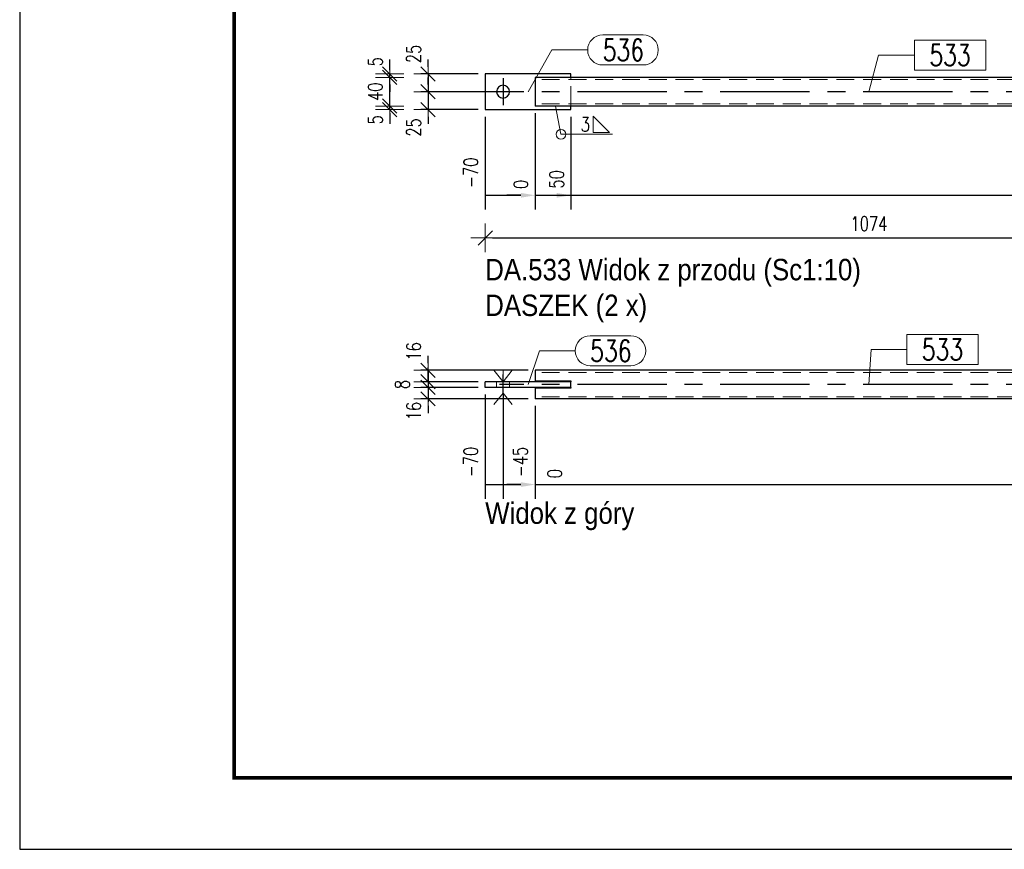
# Model space of a CAD drawing. Header units: millimetres. Extents: x -865 to -353, y 11941 to 12314.
# Tile 1 of 9: x -859 to -721, y 11941 to 12057. Entities that reach past the tile are written whole.
import ezdxf

# ---------------------------------------------------------------- set-up
doc = ezdxf.new("R2010")
doc.units = ezdxf.units.MM
doc.header["$LTSCALE"] = 10
doc.linetypes.add('HIDDEN', pattern=[0.375, 0.25, -0.125])
doc.linetypes.add('MITTE', pattern=[2, 1.25, -0.25, 0.25, -0.25])
doc.layers.get('Defpoints').update_dxf_attribs({"color": 1})
doc.layers.add('_FORMATKA', color=8, linetype='Continuous', plot=False)
for name, color, linetype, lineweight in [('_RAMKA', 7, 'Continuous', 35), ('PS_Bolt', 4, 'Continuous', 13), ('PS_DIM', 4, 'Continuous', 13), ('PS_Hidden', 2, 'HIDDEN', 9), ('PS_Pos', 1, 'Continuous', 15), ('PS_Shape', 161, 'Continuous', 30), ('PS_SOLID', 7, 'Continuous', 30), ('PS_TEXT', 3, 'Continuous', 18), ('PS_Weld', 1, 'Continuous', 9)]:
    doc.layers.add(name, color=color, linetype=linetype, lineweight=lineweight)
doc.layers.add('PS_Mid', color=5, linetype='MITTE')
doc.styles.add('gil', font='txt', dxfattribs={"width": 0.9})
doc.styles.add('simplex', font='simplex.shx', dxfattribs={"width": 0.75})
doc.dimstyles.new('1_10_GŁ_DS1-LS10', dxfattribs={"dimtxt": 2, "dimasz": 2, "dimexe": 2, "dimexo": 1, "dimgap": 1, "dimtad": 1, "dimjust": 4, "dimdec": 0, "dimlfac": 10, "dimtxsty": 'simplex', "dimblk1": 'NONE', "dimsah": 1, "dimcen": 2, "dimclrd": 256, "dimclre": 256, "dimclrt": 3, "dimadec": 1, "dimazin": 0, "dimtfac": 1, "dimtdec": 0, "dimtmove": 2, "dimatfit": 3, "dimfxl": 1, "dimarcsym": 0})
doc.dimstyles.new('1_10_PRZ', dxfattribs={"dimtxt": 2, "dimasz": 1, "dimexe": 2, "dimexo": 5, "dimgap": 1, "dimtad": 1, "dimdec": 0, "dimlfac": 10, "dimtxsty": 'simplex', "dimblk": 'dimznak', "dimcen": 2, "dimse1": 1, "dimse2": 1, "dimclrt": 3, "dimadec": 1, "dimazin": 0, "dimtfac": 1, "dimtdec": 0, "dimtix": 1, "dimtmove": 2, "dimatfit": 3, "dimldrblk": 'dim-grot', "dimfxl": 1, "dimarcsym": 0})
doc.dimstyles.new('1_10_SC', dxfattribs={"dimtxt": 2, "dimasz": 1, "dimexe": 1, "dimexo": 1, "dimgap": 1, "dimtad": 1, "dimdec": 0, "dimlfac": 10, "dimtxsty": 'simplex', "dimblk": 'dimznak', "dimcen": 2, "dimclrd": 256, "dimclre": 256, "dimclrt": 3, "dimadec": 1, "dimazin": 0, "dimtfac": 1, "dimtdec": 0, "dimtix": 1, "dimtmove": 2, "dimatfit": 3, "dimldrblk": 'dim-grot', "dimfxl": 1, "dimarcsym": 0})

# ---------------------------------------------------------------- blocks, each defined once
blk = doc.blocks.new('*D26')
at = {"layer": 'Defpoints', "color": 0, "transparency": 16777216}
for p in [(-793.69, 12044.4), (-786.69, 12044.9), (-786.69, 12032.4)]:
    blk.add_point(p, dxfattribs=at)
at = {"layer": 'PS_DIM', "lineweight": -2, "transparency": 16777216}
for p, q in [((-786.69, 12043.9), (-786.69, 12030.4)), ((-793.69, 12043.4), (-793.69, 12030.4)), ((-793.69, 12032.4), (-788.69, 12032.4))]:
    blk.add_line(p, q, dxfattribs=at)
at = {"layer": 'PS_DIM', "transparency": 16777216}
blk.add_solid([(-788.69, 12032.73), (-788.69, 12032.07), (-786.69, 12032.4)], dxfattribs=at)
at = {"layer": 'PS_DIM', "color": 3, "transparency": 16777216, "insert": (-795.71, 12035.56), "char_height": 2, "attachment_point": 5, "rotation": 90, "style": 'simplex'}
blk.add_mtext('-70', dxfattribs=at)
blk = doc.blocks.new('_None')
blk = doc.blocks.new('*D27')
at = {"layer": 'Defpoints', "color": 0, "transparency": 16777216}
for p in [(-786.69, 12044.9), (-786.69, 12044.9), (-786.69, 12032.4)]:
    blk.add_point(p, dxfattribs=at)
at = {"layer": 'PS_DIM', "lineweight": -2, "transparency": 16777216}
for p, q in [((-786.69, 12043.9), (-786.69, 12030.4)), ((-786.69, 12043.9), (-786.69, 12030.4)), ((-788.69, 12032.4), (-790.69, 12032.4)), ((-786.69, 12032.4), (-784.69, 12032.4))]:
    blk.add_line(p, q, dxfattribs=at)
at = {"layer": 'PS_DIM', "transparency": 16777216}
blk.add_solid([(-788.69, 12032.73), (-788.69, 12032.07), (-786.69, 12032.4)], dxfattribs=at)
at = {"layer": 'PS_DIM', "color": 3, "transparency": 16777216, "insert": (-788.71, 12033.92), "char_height": 2, "attachment_point": 5, "rotation": 90, "style": 'simplex'}
blk.add_mtext('0', dxfattribs=at)
blk = doc.blocks.new('*D28')
at = {"layer": 'Defpoints', "color": 0, "transparency": 16777216}
for p in [(-786.69, 12044.9), (-781.69, 12044.4), (-781.69, 12032.4)]:
    blk.add_point(p, dxfattribs=at)
at = {"layer": 'PS_DIM', "lineweight": -2, "transparency": 16777216}
for p, q in [((-786.69, 12043.9), (-786.69, 12030.4)), ((-781.69, 12043.4), (-781.69, 12030.4)), ((-786.69, 12032.4), (-783.69, 12032.4))]:
    blk.add_line(p, q, dxfattribs=at)
at = {"layer": 'PS_DIM', "transparency": 16777216}
blk.add_solid([(-783.69, 12032.73), (-783.69, 12032.07), (-781.69, 12032.4)], dxfattribs=at)
at = {"layer": 'PS_DIM', "color": 3, "transparency": 16777216, "insert": (-783.71, 12034.63), "char_height": 2, "attachment_point": 5, "rotation": 90, "style": 'simplex'}
blk.add_mtext('50', dxfattribs=at)
blk = doc.blocks.new('*D29')
at = {"layer": 'Defpoints', "color": 0, "transparency": 16777216}
for p in [(-786.69, 12044.9), (-693.29, 12044.9), (-693.29, 12032.4)]:
    blk.add_point(p, dxfattribs=at)
at = {"layer": 'PS_DIM', "lineweight": -2, "transparency": 16777216}
for p, q in [((-786.69, 12043.9), (-786.69, 12030.4)), ((-693.29, 12043.9), (-693.29, 12030.4)), ((-786.69, 12032.4), (-695.29, 12032.4))]:
    blk.add_line(p, q, dxfattribs=at)
at = {"layer": 'PS_DIM', "transparency": 16777216}
blk.add_solid([(-695.29, 12032.73), (-695.29, 12032.07), (-693.29, 12032.4)], dxfattribs=at)
at = {"layer": 'PS_DIM', "color": 3, "transparency": 16777216, "insert": (-695.31, 12035.38), "char_height": 2, "attachment_point": 5, "rotation": 90, "style": 'simplex'}
blk.add_mtext('934', dxfattribs=at)
blk = doc.blocks.new('*D30')
at = {"layer": 'Defpoints', "color": 0, "transparency": 16777216}
for p in [(-786.69, 12044.9), (-686.29, 12044.4), (-686.29, 12032.4)]:
    blk.add_point(p, dxfattribs=at)
at = {"layer": 'PS_DIM', "lineweight": -2, "transparency": 16777216}
for p, q in [((-786.69, 12043.9), (-786.69, 12030.4)), ((-686.29, 12043.4), (-686.29, 12030.4)), ((-786.69, 12032.4), (-688.29, 12032.4))]:
    blk.add_line(p, q, dxfattribs=at)
at = {"layer": 'PS_DIM', "transparency": 16777216}
blk.add_solid([(-688.29, 12032.73), (-688.29, 12032.07), (-686.29, 12032.4)], dxfattribs=at)
at = {"layer": 'PS_DIM', "color": 3, "transparency": 16777216, "insert": (-688.31, 12035.95), "char_height": 2, "attachment_point": 5, "rotation": 90, "style": 'simplex'}
blk.add_mtext('1004', dxfattribs=at)
blk = doc.blocks.new('dimznak')
at = {"color": 0}
for points in [[(0, 2), (0, -2)], [(-2, 0), (2, 0)]]:
    blk.add_lwpolyline(points, dxfattribs=at)
at = {"color": 2}
blk.add_lwpolyline([(1, 1), (-1, -1)], dxfattribs=at)
blk = doc.blocks.new('*D31')
at = {"layer": 'Defpoints', "color": 0, "transparency": 16777216}
for p in [(-793.69, 12049.4), (-801.69, 12046.9), (-791.19, 12046.9)]:
    blk.add_point(p, dxfattribs=at)
at = {"layer": 'PS_DIM', "lineweight": -2, "transparency": 16777216}
for p, q in [((-801.69, 12050.4), (-801.69, 12051.4)), ((-794.69, 12049.4), (-802.69, 12049.4)), ((-801.69, 12049.4), (-801.69, 12046.9)), ((-792.19, 12046.9), (-802.69, 12046.9)), ((-801.69, 12045.9), (-801.69, 12044.9))]:
    blk.add_line(p, q, dxfattribs=at)
for p, rotation in [((-801.69, 12049.4), 270), ((-801.69, 12046.9), 90)]:
    blk.add_blockref('dimznak', p, dxfattribs=dict(at, rotation=rotation))
at = {"layer": 'PS_DIM', "color": 3, "transparency": 16777216, "insert": (-803.69, 12052.19), "char_height": 2, "attachment_point": 5, "rotation": 90, "style": 'simplex'}
blk.add_mtext('25', dxfattribs=at)
blk = doc.blocks.new('dim-grot')
blk.add_hatch(color=256).paths.add_polyline_path([(0, 0), (-2, 0.5), (-2, -0.5)])
blk.add_lwpolyline([(0, 0), (-2, 0.5), (-2, -0.5), (0, 0)])
blk = doc.blocks.new('*D32')
at = {"layer": 'Defpoints', "color": 0, "transparency": 16777216}
for p in [(-791.19, 12046.9), (-801.69, 12044.4), (-793.69, 12044.4)]:
    blk.add_point(p, dxfattribs=at)
at = {"layer": 'PS_DIM', "lineweight": -2, "transparency": 16777216}
for p, q in [((-801.69, 12047.9), (-801.69, 12048.9)), ((-792.19, 12046.9), (-802.69, 12046.9)), ((-801.69, 12046.9), (-801.69, 12044.4)), ((-794.69, 12044.4), (-802.69, 12044.4)), ((-801.69, 12043.4), (-801.69, 12042.4))]:
    blk.add_line(p, q, dxfattribs=at)
for p, rotation in [((-801.69, 12046.9), 270), ((-801.69, 12044.4), 90)]:
    blk.add_blockref('dimznak', p, dxfattribs=dict(at, rotation=rotation))
at = {"layer": 'PS_DIM', "color": 3, "transparency": 16777216, "insert": (-803.69, 12041.9), "char_height": 2, "attachment_point": 5, "rotation": 90, "style": 'simplex'}
blk.add_mtext('25', dxfattribs=at)
blk = doc.blocks.new('*D33')
at = {"layer": 'Defpoints', "color": 0, "transparency": 16777216}
for p in [(-807.06, 12044.9), (-786.69, 12044.9), (-781.69, 12044.4)]:
    blk.add_point(p, dxfattribs=at)
at = {"layer": 'PS_DIM', "color": 0, "lineweight": -2, "transparency": 16777216}
for p, q in [((-807.06, 12045.9), (-807.06, 12046.9)), ((-807.06, 12044.4), (-807.06, 12044.9)), ((-807.06, 12043.4), (-807.06, 12042.4))]:
    blk.add_line(p, q, dxfattribs=at)
for p, rotation in [((-807.06, 12044.9), 270), ((-807.06, 12044.4), 90)]:
    blk.add_blockref('dimznak', p, dxfattribs=dict(at, rotation=rotation))
at = {"layer": 'PS_DIM', "color": 3, "transparency": 16777216, "insert": (-809.06, 12042.98), "char_height": 2, "attachment_point": 5, "rotation": 90, "style": 'simplex'}
blk.add_mtext('5', dxfattribs=at)
blk = doc.blocks.new('*D34')
at = {"layer": 'Defpoints', "color": 0, "transparency": 16777216}
for p in [(-807.06, 12048.9), (-786.69, 12048.9), (-786.69, 12044.9)]:
    blk.add_point(p, dxfattribs=at)
at = {"layer": 'PS_DIM', "color": 0, "lineweight": -2, "transparency": 16777216}
for p, q in [((-807.06, 12049.9), (-807.06, 12050.9)), ((-807.06, 12044.9), (-807.06, 12048.9)), ((-807.06, 12043.9), (-807.06, 12042.9))]:
    blk.add_line(p, q, dxfattribs=at)
for p, rotation in [((-807.06, 12048.9), 270), ((-807.06, 12044.9), 90)]:
    blk.add_blockref('dimznak', p, dxfattribs=dict(at, rotation=rotation))
at = {"layer": 'PS_DIM', "color": 3, "transparency": 16777216, "insert": (-809.06, 12046.9), "char_height": 2, "attachment_point": 5, "rotation": 90, "style": 'simplex'}
blk.add_mtext('40', dxfattribs=at)
blk = doc.blocks.new('*D35')
at = {"layer": 'Defpoints', "color": 0, "transparency": 16777216}
for p in [(-807.06, 12049.4), (-793.69, 12049.4), (-786.69, 12048.9)]:
    blk.add_point(p, dxfattribs=at)
at = {"layer": 'PS_DIM', "color": 0, "lineweight": -2, "transparency": 16777216}
for p, q in [((-807.06, 12050.4), (-807.06, 12051.4)), ((-807.06, 12048.9), (-807.06, 12049.4)), ((-807.06, 12047.9), (-807.06, 12046.9))]:
    blk.add_line(p, q, dxfattribs=at)
for p, rotation in [((-807.06, 12049.4), 270), ((-807.06, 12048.9), 90)]:
    blk.add_blockref('dimznak', p, dxfattribs=dict(at, rotation=rotation))
at = {"layer": 'PS_DIM', "color": 3, "transparency": 16777216, "insert": (-809.06, 12051.11), "char_height": 2, "attachment_point": 5, "rotation": 90, "style": 'simplex'}
blk.add_mtext('5', dxfattribs=at)
blk = doc.blocks.new('*D41')
at = {"layer": 'Defpoints', "color": 0, "transparency": 16777216}
for p in [(-793.69, 12044.4), (-686.29, 12044.4), (-686.29, 12026.43)]:
    blk.add_point(p, dxfattribs=at)
at = {"layer": 'PS_DIM', "color": 0, "lineweight": -2, "transparency": 16777216}
blk.add_line((-792.69, 12026.43), (-687.29, 12026.43), dxfattribs=at)
at = {"layer": 'PS_DIM', "color": 0, "lineweight": -2, "transparency": 16777216, "rotation": 180}
blk.add_blockref('dimznak', (-793.69, 12026.43), dxfattribs=at)
at = {"layer": 'PS_DIM', "color": 0, "lineweight": -2, "transparency": 16777216}
blk.add_blockref('dimznak', (-686.29, 12026.43), dxfattribs=at)
at = {"layer": 'PS_DIM', "color": 3, "transparency": 16777216, "insert": (-739.99, 12028.43), "char_height": 2, "attachment_point": 5, "style": 'simplex'}
blk.add_mtext('1074', dxfattribs=at)
blk = doc.blocks.new('*D42')
at = {"layer": 'Defpoints', "color": 0, "transparency": 16777216}
for p in [(-793.69, 12005.51), (-786.69, 12003.91), (-786.69, 11991.91)]:
    blk.add_point(p, dxfattribs=at)
at = {"layer": 'PS_DIM', "lineweight": -2, "transparency": 16777216}
for p, q in [((-793.69, 12004.51), (-793.69, 11989.91)), ((-786.69, 12002.91), (-786.69, 11989.91)), ((-793.69, 11991.91), (-788.69, 11991.91))]:
    blk.add_line(p, q, dxfattribs=at)
at = {"layer": 'PS_DIM', "transparency": 16777216}
blk.add_solid([(-788.69, 11992.24), (-788.69, 11991.58), (-786.69, 11991.91)], dxfattribs=at)
at = {"layer": 'PS_DIM', "color": 3, "transparency": 16777216, "insert": (-795.71, 11995.07), "char_height": 2, "attachment_point": 5, "rotation": 90, "style": 'simplex'}
blk.add_mtext('-70', dxfattribs=at)
blk = doc.blocks.new('*D43')
at = {"layer": 'Defpoints', "color": 0, "transparency": 16777216}
for p in [(-791.19, 12005.51), (-786.69, 12003.91), (-786.69, 11991.91)]:
    blk.add_point(p, dxfattribs=at)
at = {"layer": 'PS_DIM', "lineweight": -2, "transparency": 16777216}
for p, q in [((-791.19, 12004.51), (-791.19, 11989.91)), ((-786.69, 12002.91), (-786.69, 11989.91)), ((-791.19, 11991.91), (-788.69, 11991.91))]:
    blk.add_line(p, q, dxfattribs=at)
at = {"layer": 'PS_DIM', "transparency": 16777216}
blk.add_solid([(-788.69, 11992.24), (-788.69, 11991.58), (-786.69, 11991.91)], dxfattribs=at)
at = {"layer": 'PS_DIM', "color": 3, "transparency": 16777216, "insert": (-788.78, 11995.07), "char_height": 2, "attachment_point": 5, "rotation": 90, "style": 'simplex'}
blk.add_mtext('-45', dxfattribs=at)
blk = doc.blocks.new('*D44')
at = {"layer": 'Defpoints', "color": 0, "transparency": 16777216}
for p in [(-786.69, 12003.91), (-786.69, 12003.91), (-786.69, 11991.91)]:
    blk.add_point(p, dxfattribs=at)
at = {"layer": 'PS_DIM', "lineweight": -2, "transparency": 16777216}
for p, q in [((-786.69, 12002.91), (-786.69, 11989.91)), ((-786.69, 12002.91), (-786.69, 11989.91)), ((-788.69, 11991.91), (-790.69, 11991.91)), ((-786.69, 11991.91), (-784.69, 11991.91))]:
    blk.add_line(p, q, dxfattribs=at)
at = {"layer": 'PS_DIM', "transparency": 16777216}
blk.add_solid([(-788.69, 11992.24), (-788.69, 11991.58), (-786.69, 11991.91)], dxfattribs=at)
at = {"layer": 'PS_DIM', "color": 3, "transparency": 16777216, "insert": (-783.96, 11993.43), "char_height": 2, "attachment_point": 5, "rotation": 90, "style": 'simplex'}
blk.add_mtext('0', dxfattribs=at)
blk = doc.blocks.new('*D45')
at = {"layer": 'Defpoints', "color": 0, "transparency": 16777216}
for p in [(-786.69, 12003.91), (-688.79, 12004.51), (-688.79, 11991.91)]:
    blk.add_point(p, dxfattribs=at)
at = {"layer": 'PS_DIM', "lineweight": -2, "transparency": 16777216}
for p, q in [((-786.69, 12002.91), (-786.69, 11989.91)), ((-688.79, 12003.51), (-688.79, 11989.91)), ((-786.69, 11991.91), (-690.79, 11991.91))]:
    blk.add_line(p, q, dxfattribs=at)
at = {"layer": 'PS_DIM', "transparency": 16777216}
blk.add_solid([(-690.79, 11992.24), (-690.79, 11991.58), (-688.79, 11991.91)], dxfattribs=at)
at = {"layer": 'PS_DIM', "color": 3, "transparency": 16777216, "insert": (-690.81, 11994.82), "char_height": 2, "attachment_point": 5, "rotation": 90, "style": 'simplex'}
blk.add_mtext('979', dxfattribs=at)
blk = doc.blocks.new('*D46')
at = {"layer": 'Defpoints', "color": 0, "transparency": 16777216}
for p in [(-686.29, 12005.51), (-786.69, 12003.91), (-686.29, 11991.91)]:
    blk.add_point(p, dxfattribs=at)
at = {"layer": 'PS_DIM', "lineweight": -2, "transparency": 16777216}
for p, q in [((-686.29, 12004.51), (-686.29, 11989.91)), ((-786.69, 12002.91), (-786.69, 11989.91)), ((-786.69, 11991.91), (-688.29, 11991.91))]:
    blk.add_line(p, q, dxfattribs=at)
at = {"layer": 'PS_DIM', "transparency": 16777216}
blk.add_solid([(-688.29, 11992.24), (-688.29, 11991.58), (-686.29, 11991.91)], dxfattribs=at)
at = {"layer": 'PS_DIM', "color": 3, "transparency": 16777216, "insert": (-684.27, 11995.47), "char_height": 2, "attachment_point": 5, "rotation": 90, "style": 'simplex'}
blk.add_mtext('1004', dxfattribs=at)
blk = doc.blocks.new('*D50')
at = {"layer": 'Defpoints', "color": 0, "transparency": 16777216}
for p in [(-786.69, 12007.91), (-801.69, 12006.31), (-793.69, 12006.31)]:
    blk.add_point(p, dxfattribs=at)
at = {"layer": 'PS_DIM', "lineweight": -2, "transparency": 16777216}
for p, q in [((-801.69, 12008.91), (-801.69, 12009.91)), ((-787.69, 12007.91), (-802.69, 12007.91)), ((-801.69, 12007.91), (-801.69, 12006.31)), ((-794.69, 12006.31), (-802.69, 12006.31)), ((-801.69, 12005.31), (-801.69, 12004.31))]:
    blk.add_line(p, q, dxfattribs=at)
for p, rotation in [((-801.69, 12007.91), 270), ((-801.69, 12006.31), 90)]:
    blk.add_blockref('dimznak', p, dxfattribs=dict(at, rotation=rotation))
at = {"layer": 'PS_DIM', "color": 3, "transparency": 16777216, "insert": (-803.69, 12010.54), "char_height": 2, "attachment_point": 5, "rotation": 90, "style": 'simplex'}
blk.add_mtext('16', dxfattribs=at)
blk = doc.blocks.new('*D51')
at = {"layer": 'Defpoints', "color": 0, "transparency": 16777216}
for p in [(-801.69, 12005.51), (-793.69, 12006.31), (-793.69, 12005.51)]:
    blk.add_point(p, dxfattribs=at)
at = {"layer": 'PS_DIM', "lineweight": -2, "transparency": 16777216}
for p, q in [((-801.69, 12007.31), (-801.69, 12008.31)), ((-794.69, 12006.31), (-802.69, 12006.31)), ((-794.69, 12005.51), (-802.69, 12005.51)), ((-801.69, 12006.31), (-801.69, 12005.51)), ((-801.69, 12004.51), (-801.69, 12003.51))]:
    blk.add_line(p, q, dxfattribs=at)
for p, rotation in [((-801.69, 12006.31), 270), ((-801.69, 12005.51), 90)]:
    blk.add_blockref('dimznak', p, dxfattribs=dict(at, rotation=rotation))
at = {"layer": 'PS_DIM', "color": 3, "transparency": 16777216, "insert": (-805.31, 12005.91), "char_height": 2, "attachment_point": 5, "rotation": 90, "style": 'simplex'}
blk.add_mtext('8', dxfattribs=at)
blk = doc.blocks.new('*D52')
at = {"layer": 'Defpoints', "color": 0, "transparency": 16777216}
for p in [(-793.69, 12005.51), (-801.69, 12003.91), (-786.69, 12003.91)]:
    blk.add_point(p, dxfattribs=at)
at = {"layer": 'PS_DIM', "lineweight": -2, "transparency": 16777216}
for p, q in [((-801.69, 12006.51), (-801.69, 12007.51)), ((-794.69, 12005.51), (-802.69, 12005.51)), ((-801.69, 12005.51), (-801.69, 12003.91)), ((-787.69, 12003.91), (-802.69, 12003.91)), ((-801.69, 12002.91), (-801.69, 12001.91))]:
    blk.add_line(p, q, dxfattribs=at)
for p, rotation in [((-801.69, 12005.51), 270), ((-801.69, 12003.91), 90)]:
    blk.add_blockref('dimznak', p, dxfattribs=dict(at, rotation=rotation))
at = {"layer": 'PS_DIM', "color": 3, "transparency": 16777216, "insert": (-803.69, 12002.2), "char_height": 2, "attachment_point": 5, "rotation": 90, "style": 'simplex'}
blk.add_mtext('16', dxfattribs=at)
blk = doc.blocks.new('*U16')
at = {"layer": '_FORMATKA', "lineweight": -3}
blk.add_lwpolyline([(-500, 0), (0, 0), (0, 297), (-500, 297)], close=True, dxfattribs=at)
at = {"layer": '_RAMKA', "lineweight": -3, "const_width": 0.5}
blk.add_lwpolyline([(-470, 10), (-10, 10), (-10, 287), (-470, 287)], close=True, dxfattribs=at)
blk = doc.blocks.new('*X75')
at = {"layer": 'PS_Hidden', "color": 2, "linetype": 'HIDDEN'}
for p, q in [((-693.29, 12048.6), (-786.69, 12048.6)), ((-781.69, 12048.6), (-781.69, 12048.9)), ((-781.69, 12045.2), (-781.69, 12048.6)), ((-698.29, 12048.6), (-698.29, 12048.9)), ((-698.29, 12045.2), (-698.29, 12048.6)), ((-693.29, 12045.2), (-786.69, 12045.2)), ((-781.69, 12044.9), (-781.69, 12045.2)), ((-698.29, 12044.9), (-698.29, 12045.2))]:
    blk.add_line(p, q, dxfattribs=at)
at = {"layer": 'PS_Mid', "color": 5, "linetype": 'MITTE'}
for p, q in [((-791.19, 12048.8), (-791.19, 12045)), ((-688.79, 12048.8), (-688.79, 12045)), ((-789.29, 12046.9), (-793.09, 12046.9)), ((-688.29, 12046.9), (-791.69, 12046.9)), ((-686.89, 12046.9), (-690.69, 12046.9))]:
    blk.add_line(p, q, dxfattribs=at)
at = {"layer": 'PS_SOLID', "color": 7, "linetype": 'Continuous'}
for p, q in [((-793.69, 12049.4), (-793.69, 12044.4)), ((-781.69, 12049.4), (-793.69, 12049.4)), ((-781.69, 12048.9), (-781.69, 12049.4)), ((-698.29, 12048.9), (-698.29, 12049.4)), ((-698.29, 12049.4), (-686.29, 12049.4)), ((-686.29, 12049.4), (-686.29, 12044.4)), ((-786.69, 12048.9), (-786.69, 12044.9)), ((-693.29, 12048.9), (-786.69, 12048.9)), ((-693.29, 12044.9), (-693.29, 12048.9)), ((-793.69, 12044.4), (-781.69, 12044.4)), ((-693.29, 12044.9), (-786.69, 12044.9)), ((-781.69, 12044.4), (-781.69, 12044.9)), ((-698.29, 12044.4), (-698.29, 12044.9)), ((-686.29, 12044.4), (-698.29, 12044.4))]:
    blk.add_line(p, q, dxfattribs=at)
at = {"layer": 'PS_SOLID', "color": 7, "extrusion": (0, 0, -1)}
for centre in [(791.19, 12046.9), (688.79, 12046.9)]:
    blk.add_circle(centre, 0.9, dxfattribs=at)
blk = doc.blocks.new('*X76')
at = {"color": 4, "linetype": 'Continuous'}
blk.add_line((-791.19, 12046.9), (-791.19, 12046.9), dxfattribs=at)
blk.add_line((-791.19, 12046.9), (-791.19, 12046.9), dxfattribs=at)
blk.add_line((-791.19, 12046.9), (-791.19, 12046.9), dxfattribs=at)
blk.add_line((-791.19, 12046.9), (-791.19, 12046.9), dxfattribs=at)
blk.add_line((-791.19, 12046.9), (-791.19, 12046.9), dxfattribs=at)
blk = doc.blocks.new('*X80')
at = {"color": 1}
for p, q in [((-723.64, 12054.12), (-733.63, 12054.12)), ((-733.63, 12054.12), (-733.63, 12049.92)), ((-723.64, 12049.92), (-723.64, 12054.12)), ((-739.99, 12046.9), (-738.63, 12052.02)), ((-738.63, 12052.02), (-733.63, 12052.02)), ((-733.63, 12049.92), (-723.64, 12049.92))]:
    blk.add_line(p, q, dxfattribs=at)
at = {"color": 30, "style": 'simplex', "width": 0.75}
blk.add_text('533', height=3, dxfattribs=at).set_placement((-731.53, 12050.52))
blk = doc.blocks.new('*X82')
at = {"color": 1}
for p, q in [((-777.25, 12054.84), (-771.57, 12054.84)), ((-787.69, 12046.9), (-784.35, 12052.74)), ((-784.35, 12052.74), (-779.35, 12052.74)), ((-777.25, 12050.64), (-771.57, 12050.64))]:
    blk.add_line(p, q, dxfattribs=at)
for centre, start, end in [((-777.25, 12052.74), 90, 270), ((-771.57, 12052.74), 270, 90)]:
    blk.add_arc(centre, 2.1, start, end, dxfattribs=at)
at = {"color": 30, "style": 'simplex', "width": 0.75}
blk.add_text('536', height=3, dxfattribs=at).set_placement((-777.25, 12051.24))
blk = doc.blocks.new('*X83')
at = {"color": 3, "style": 'gil', "width": 0.9}
for s, p in [('DA.533 Widok z przodu (Sc1:10)', (-793.69, 12020.5)), ('DASZEK (2 x)', (-793.69, 12015.5))]:
    blk.add_text(s, height=3, dxfattribs=at).set_placement(p)
blk = doc.blocks.new('*X84')
at = {"layer": 'PS_Hidden', "color": 2, "linetype": 'HIDDEN'}
for p, q in [((-693.29, 12007.61), (-786.69, 12007.61)), ((-792.09, 12006.31), (-792.09, 12005.51)), ((-790.29, 12006.31), (-790.29, 12005.51)), ((-689.69, 12006.31), (-689.69, 12005.51)), ((-687.89, 12006.31), (-687.89, 12005.51)), ((-693.29, 12004.21), (-786.69, 12004.21))]:
    blk.add_line(p, q, dxfattribs=at)
at = {"layer": 'PS_Mid', "color": 5, "linetype": 'MITTE'}
for p, q in [((-791.19, 12004.51), (-791.19, 12007.31)), ((-688.79, 12004.51), (-688.79, 12007.31)), ((-688.29, 12005.91), (-791.69, 12005.91))]:
    blk.add_line(p, q, dxfattribs=at)
at = {"layer": 'PS_SOLID', "color": 7, "linetype": 'Continuous'}
for p, q in [((-693.29, 12007.91), (-786.69, 12007.91)), ((-786.69, 12007.91), (-786.69, 12006.41)), ((-693.29, 12006.41), (-693.29, 12007.91)), ((-793.69, 12005.51), (-793.69, 12006.31)), ((-781.69, 12006.31), (-793.69, 12006.31)), ((-781.69, 12005.51), (-793.69, 12005.51)), ((-786.69, 12006.41), (-781.69, 12006.41)), ((-786.69, 12005.41), (-786.69, 12003.91)), ((-781.69, 12005.41), (-786.69, 12005.41)), ((-781.69, 12006.41), (-781.69, 12006.31)), ((-781.69, 12005.51), (-781.69, 12006.31)), ((-781.69, 12005.51), (-781.69, 12005.41)), ((-698.29, 12006.41), (-693.29, 12006.41)), ((-698.29, 12006.31), (-698.29, 12006.41)), ((-698.29, 12005.51), (-698.29, 12006.31)), ((-686.29, 12006.31), (-698.29, 12006.31)), ((-698.29, 12005.51), (-686.29, 12005.51)), ((-698.29, 12005.41), (-698.29, 12005.51)), ((-693.29, 12005.41), (-698.29, 12005.41)), ((-693.29, 12003.91), (-693.29, 12005.41)), ((-686.29, 12005.51), (-686.29, 12006.31)), ((-693.29, 12003.91), (-786.69, 12003.91))]:
    blk.add_line(p, q, dxfattribs=at)
blk = doc.blocks.new('*X85')
at = {"color": 4, "linetype": 'Continuous'}
for p, q in [((-792.47, 12007.91), (-791.19, 12006.31)), ((-791.19, 12006.31), (-789.91, 12007.91)), ((-791.19, 12007.91), (-791.19, 12003.11)), ((-792.47, 12003.11), (-791.19, 12004.71)), ((-791.19, 12004.71), (-789.91, 12003.11))]:
    blk.add_line(p, q, dxfattribs=at)
blk = doc.blocks.new('*X89')
at = {"color": 1}
for p, q in [((-724.71, 12012.91), (-734.69, 12012.91)), ((-734.69, 12012.91), (-734.69, 12008.71)), ((-724.71, 12008.71), (-724.71, 12012.91)), ((-739.99, 12005.91), (-739.69, 12010.81)), ((-739.69, 12010.81), (-734.69, 12010.81)), ((-734.69, 12008.71), (-724.71, 12008.71))]:
    blk.add_line(p, q, dxfattribs=at)
at = {"color": 30, "style": 'simplex', "width": 0.75}
blk.add_text('533', height=3, dxfattribs=at).set_placement((-732.59, 12009.31))
blk = doc.blocks.new('*X91')
at = {"color": 1}
for p, q in [((-779, 12012.74), (-773.32, 12012.74)), ((-787.69, 12005.91), (-786.1, 12010.64)), ((-786.1, 12010.64), (-781.1, 12010.64)), ((-779, 12008.54), (-773.32, 12008.54))]:
    blk.add_line(p, q, dxfattribs=at)
for centre, start, end in [((-779, 12010.64), 90, 270), ((-773.32, 12010.64), 270, 90)]:
    blk.add_arc(centre, 2.1, start, end, dxfattribs=at)
at = {"color": 30, "style": 'simplex', "width": 0.75}
blk.add_text('536', height=3, dxfattribs=at).set_placement((-779, 12009.14))
blk = doc.blocks.new('*X92')
at = {"color": 3, "style": 'gil', "width": 0.9}
blk.add_text('Widok z góry', height=3, dxfattribs=at).set_placement((-793.69, 11986.41))
blk = doc.blocks.new('*X128')
at = {"color": 9}
for p, q in [((-783.87, 12044.9), (-783.09, 12040.94)), ((-783.09, 12040.94), (-775.88, 12040.94))]:
    blk.add_line(p, q, dxfattribs=at)
at = {"color": 3}
for p, q in [((-776.28, 12041.17), (-778.58, 12043.47)), ((-778.58, 12043.47), (-778.58, 12041.17)), ((-778.58, 12041.17), (-776.28, 12041.17))]:
    blk.add_line(p, q, dxfattribs=at)
at = {"color": 9}
blk.add_circle((-783.09, 12040.94), 0.69, dxfattribs=at)
at = {"color": 2, "style": 'simplex', "width": 0.75}
blk.add_text('3', height=2, dxfattribs=at).set_placement((-780.33, 12041.34))

msp = doc.modelspace()

# ---------------------------------------------------------------- block references
at = {"layer": 'PS_Bolt', "color": 4}
for name in ['*X76', '*X85']:
    msp.add_blockref(name, (0, 0), dxfattribs=at)
at = {"layer": 'PS_DIM'}
msp.add_blockref('*U16', (-358.844, 11940.852), dxfattribs=at)
at = {"layer": 'PS_Pos'}
for name in ['*X82', '*X80', '*X91', '*X89']:
    msp.add_blockref(name, (0, 0), dxfattribs=at)
at = {"layer": 'PS_Shape', "color": 136}
for name in ['*X75', '*X84']:
    msp.add_blockref(name, (0, 0), dxfattribs=at)
at = {"layer": 'PS_TEXT'}
for name in ['*X83', '*X92']:
    msp.add_blockref(name, (0, 0), dxfattribs=at)
at = {"layer": 'PS_Weld'}
msp.add_blockref('*X128', (0, 0), dxfattribs=at)

# ---------------------------------------------------------------- dimensions: what is measured, and where the dimension line sits
at = {"layer": 'PS_DIM'}
for base, p1, p2, dimstyle, picture, middle in [((-801.686, 12046.899), (-793.686, 12049.399), (-791.186, 12046.899), '1_10_SC', '*D31', (-803.686, 12052.193)), ((-807.062, 12049.399), (-786.686, 12048.899), (-793.686, 12049.399), '1_10_PRZ', '*D35', (-809.062, 12051.111)), ((-801.686, 12044.399), (-791.186, 12046.899), (-793.686, 12044.399), '1_10_SC', '*D32', (-803.686, 12041.899)), ((-807.062, 12044.899), (-781.686, 12044.399), (-786.686, 12044.899), '1_10_PRZ', '*D33', (-809.062, 12042.981)), ((-801.686, 12006.31), (-786.686, 12007.91), (-793.686, 12006.31), '1_10_SC', '*D50', (-803.686, 12010.541)), ((-801.686, 12005.51), (-793.686, 12006.31), (-793.686, 12005.51), '1_10_SC', '*D51', (-805.314, 12005.91)), ((-801.686, 12003.91), (-793.686, 12005.51), (-786.686, 12003.91), '1_10_SC', '*D52', (-803.686, 12002.196))]:
    dim = msp.add_linear_dim(base=base, p1=p1, p2=p2, angle=90, dimstyle=dimstyle, dxfattribs=at)
    dim.commit()
    dim.dimension.update_dxf_attribs({"geometry": picture, "text_midpoint": middle, "dimtype": 128})
dim = msp.add_linear_dim(base=(-807.062, 12048.899), p1=(-786.686, 12044.899), p2=(-786.686, 12048.899), angle=90, dimstyle='1_10_PRZ', dxfattribs=at)
dim.commit()
dim.dimension.update_dxf_attribs({"geometry": '*D34', "text_midpoint": (-809.062, 12046.899)})
for base, p1, p2, text, picture, middle in [((-786.686, 12032.399), (-793.686, 12044.399), (-786.686, 12044.899), '-70', '*D26', (-795.706, 12035.562)), ((-786.686, 12032.399), (-786.686, 12044.899), (-786.686, 12044.899), '0', '*D27', (-788.706, 12033.919)), ((-786.686, 11991.91), (-793.686, 12005.51), (-786.686, 12003.91), '-70', '*D42', (-795.706, 11995.073)), ((-786.686, 11991.91), (-791.186, 12005.51), (-786.686, 12003.91), '-45', '*D43', (-788.782, 11995.073)), ((-786.686, 11991.91), (-786.686, 12003.91), (-786.686, 12003.91), '0', '*D44', (-783.959, 11993.43))]:
    dim = msp.add_linear_dim(base=base, p1=p1, p2=p2, text=text, dimstyle='1_10_GŁ_DS1-LS10', dxfattribs=at)
    dim.commit()
    dim.dimension.update_dxf_attribs({"geometry": picture, "text_midpoint": middle, "dimtype": 128, "text_rotation": 90})
dim = msp.add_linear_dim(base=(-686.294, 12026.427), p1=(-793.686, 12044.399), p2=(-686.294, 12044.399), dimstyle='1_10_PRZ', dxfattribs=at)
dim.commit()
dim.dimension.update_dxf_attribs({"geometry": '*D41', "text_midpoint": (-739.99, 12028.427)})
for base, p1, p2, picture, middle in [((-781.686, 12032.399), (-786.686, 12044.899), (-781.686, 12044.399), '*D28', (-783.706, 12034.633)), ((-693.294, 12032.399), (-786.686, 12044.899), (-693.294, 12044.899), '*D29', (-695.314, 12035.383)), ((-686.294, 12032.399), (-786.686, 12044.899), (-686.294, 12044.399), '*D30', (-688.314, 12035.955)), ((-686.294, 11991.91), (-786.686, 12003.91), (-686.294, 12005.51), '*D46', (-684.274, 11995.466)), ((-688.794, 11991.91), (-786.686, 12003.91), (-688.794, 12004.51), '*D45', (-690.814, 11994.823))]:
    dim = msp.add_linear_dim(base=base, p1=p1, p2=p2, dimstyle='1_10_GŁ_DS1-LS10', dxfattribs=at)
    dim.commit()
    dim.dimension.update_dxf_attribs({"geometry": picture, "text_midpoint": middle, "dimtype": 128, "text_rotation": 90})

doc.saveas('drawing.dxf')
